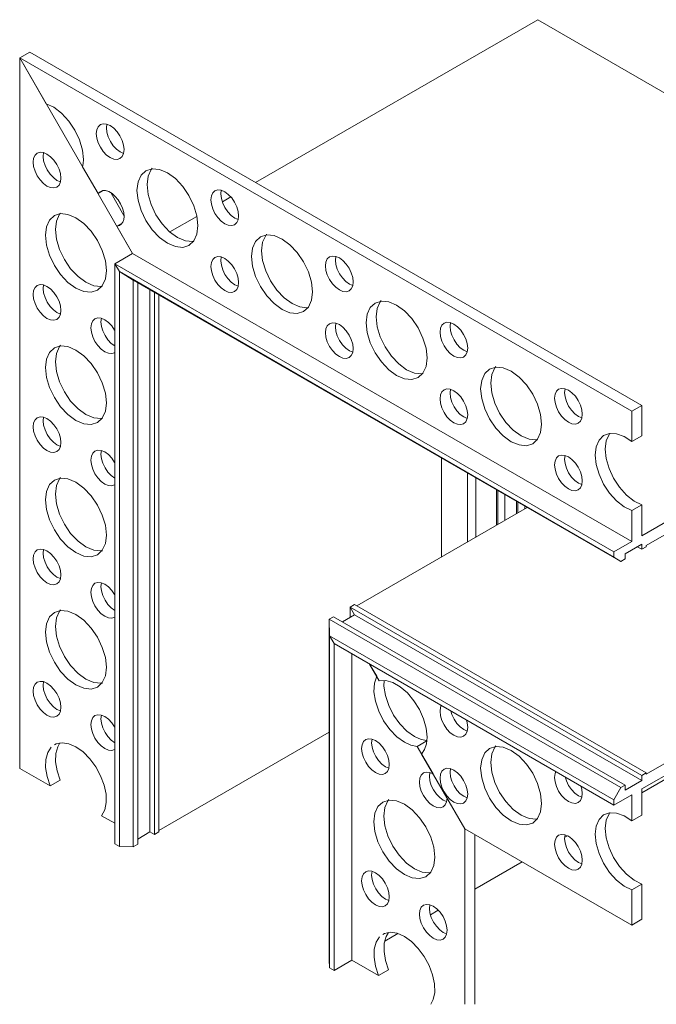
# Model space of a CAD drawing. Header units: millimetres. Extents: x -6714 to -5784, y 188 to 6661.
# Tile 3 of 5: x -6183 to -6102, y 1542 to 1667. Entities that reach past the tile are written whole.
import ezdxf

# ---------------------------------------------------------------- set-up
doc = ezdxf.new("R2010")
doc.units = ezdxf.units.MM
doc.layers.add('E-LITE-EQPM', color=7, linetype='Continuous', lineweight=20)

# ---------------------------------------------------------------- blocks, each defined once
blk = doc.blocks.new('5020221002 - 5020221002 NESO Accessory L recessed-560160-00 Isometrico PDF')
at = {"layer": 'E-LITE-EQPM', "color": 8, "lineweight": 9, "true_color": 0x808080}
for p, q in [((-6950.26, 1666.73), (-6986.11, 1646.03)), ((-6950.26, 1666.73), (-6986.11, 1646.03)), ((-6886.84, 1630.11), (-6950.26, 1666.73)), ((-7014.82, 1662.61), (-7016.09, 1661.87)), ((-7016.09, 1661.87), (-7014.82, 1662.61)), ((-7014.82, 1662.61), (-6937.04, 1617.7)), ((-7016.09, 1661.87), (-7001.74, 1637.01)), ((-7016.09, 1661.87), (-7016.09, 1571.57)), ((-7016.09, 1661.87), (-6938.31, 1616.96)), ((-7012.73, 1656.05), (-7016.09, 1661.87)), ((-7005.03, 1653.46), (-7005.08, 1652.98)), ((-7006.14, 1644.62), (-7008.1, 1648.02)), ((-7011.36, 1646.31), (-7010.93, 1646.13)), ((-7005.57, 1644.95), (-7006.14, 1644.62)), ((-7002.85, 1641.86), (-7004.48, 1644.7)), ((-6990.47, 1645.05), (-6990.52, 1644.58)), ((-6989.27, 1644.21), (-6990.34, 1643.59)), ((-6989.27, 1644.21), (-6990.34, 1643.59)), ((-7003.74, 1640.47), (-7003.08, 1640.86)), ((-6993.57, 1641.73), (-6997, 1639.75)), ((-6993.57, 1641.73), (-6997, 1639.75)), ((-7001.74, 1637.01), (-7003.74, 1640.47)), ((-7001.74, 1637.01), (-7004, 1635.7)), ((-7001.74, 1637.01), (-7004, 1635.7)), ((-6938.31, 1600.39), (-7001.74, 1637.01)), ((-6990.47, 1636.57), (-6990.52, 1636.09)), ((-6975.91, 1636.65), (-6975.96, 1636.17)), ((-7004, 1635.7), (-7003.43, 1634.72)), ((-7004, 1635.7), (-7004, 1561.97)), ((-6940.58, 1599.08), (-7004, 1635.7)), ((-7004, 1635.7), (-7003.43, 1634.72)), ((-7003.43, 1634.72), (-7001.66, 1633.63)), ((-7003.43, 1634.72), (-7003.43, 1561.64)), ((-7003.43, 1634.72), (-6940.58, 1598.43)), ((-7003.43, 1634.72), (-7001.66, 1633.63)), ((-7001.66, 1633.63), (-7001.66, 1561.61)), ((-7001.66, 1633.63), (-6939.71, 1597.86)), ((-7001.1, 1633.31), (-7001.1, 1561.93)), ((-6999.55, 1563.48), (-6999.55, 1632.41)), ((-6998.98, 1632.08), (-6998.98, 1563.16)), ((-6998.42, 1631.76), (-6998.42, 1563.48)), ((-7011.36, 1629.5), (-7010.93, 1629.31)), ((-6886.84, 1630.11), (-6937.04, 1601.12)), ((-6961.35, 1628.24), (-6961.4, 1627.76)), ((-6975.91, 1628.16), (-6975.96, 1627.69)), ((-6936.47, 1599.9), (-6900.41, 1620.72)), ((-6961.35, 1619.76), (-6961.4, 1619.28)), ((-6946.78, 1619.83), (-6946.84, 1619.36)), ((-6937.04, 1617.7), (-6938.31, 1616.96)), ((-6938.31, 1616.96), (-6938.31, 1613.11)), ((-6937.04, 1613.84), (-6937.04, 1617.7)), ((-6938.31, 1613.11), (-6937.04, 1613.84)), ((-7011.36, 1612.69), (-7010.93, 1612.5)), ((-6962.5, 1611.02), (-6962.5, 1598.43)), ((-6946.78, 1611.35), (-6946.84, 1610.87)), ((-6959.17, 1609.1), (-6959.17, 1600.35)), ((-6958.12, 1600.95), (-6958.12, 1608.49)), ((-6955.48, 1606.97), (-6955.48, 1602.48)), ((-6955.34, 1602.56), (-6955.34, 1606.89)), ((-6954.42, 1606.36), (-6954.42, 1603.09)), ((-6973.24, 1592.22), (-6951.59, 1604.72)), ((-6951.59, 1604.72), (-6973.24, 1592.22)), ((-6952.94, 1605.5), (-6952.94, 1603.95)), ((-6952.8, 1604.03), (-6952.8, 1605.42)), ((-6951.88, 1604.89), (-6951.88, 1604.56)), ((-6937.04, 1605.07), (-6938.31, 1604.34)), ((-6937.04, 1601.12), (-6937.04, 1605.07)), ((-6938.31, 1604.34), (-6938.31, 1600.39)), ((-6938.31, 1600.39), (-6940.58, 1599.08)), ((-6939.16, 1598.84), (-6937.04, 1600.06)), ((-6937.61, 1599.74), (-6937.04, 1599.41)), ((-6937.04, 1600.06), (-6937.04, 1599.41)), ((-6937.04, 1599.41), (-6936.47, 1599.74)), ((-6936.47, 1599.74), (-6936.47, 1599.9)), ((-6940.58, 1599.08), (-6940.58, 1598.43)), ((-6940.58, 1598.43), (-6939.71, 1597.86)), ((-6939.71, 1597.86), (-6939.16, 1598.18)), ((-6939.16, 1598.18), (-6939.16, 1598.84)), ((-6937.04, 1568.95), (-6886.84, 1597.94)), ((-7011.36, 1595.87), (-7010.93, 1595.69)), ((-6974.09, 1592.06), (-6973.53, 1592.39)), ((-6973.53, 1592.39), (-6974.09, 1592.06)), ((-6974.09, 1590.75), (-6974.09, 1592.06)), ((-6974.09, 1592.06), (-6973.53, 1591.08)), ((-6937.04, 1570.67), (-6974.09, 1592.06)), ((-6974.09, 1592.06), (-6973.53, 1591.08)), ((-6936.47, 1570.99), (-6973.53, 1592.39)), ((-6976.77, 1590.52), (-6976.21, 1590.84)), ((-6976.21, 1590.84), (-6976.77, 1590.52)), ((-6976.21, 1590.84), (-6939.16, 1569.44)), ((-6975.08, 1590.18), (-6973.53, 1591.08)), ((-6973.53, 1591.08), (-6975.08, 1590.18)), ((-6973.53, 1591.08), (-6937.04, 1570.02)), ((-6900.41, 1591.65), (-6936.47, 1570.83)), ((-6976.71, 1588.43), (-6976.77, 1590.52)), ((-6976.77, 1590.52), (-6976.77, 1547.24)), ((-6976.77, 1590.52), (-6939.71, 1569.12)), ((-6976.77, 1590.52), (-6976.71, 1588.43)), ((-6976.14, 1587.45), (-6976.71, 1588.43)), ((-6976.71, 1588.43), (-6976.71, 1546.22)), ((-6976.71, 1588.43), (-6940.58, 1567.57)), ((-6976.71, 1588.43), (-6976.14, 1587.45)), ((-6976.14, 1545.89), (-6976.14, 1587.45)), ((-6976.14, 1587.45), (-6940.58, 1566.91)), ((-6973.88, 1547.19), (-6973.88, 1586.14)), ((-6971.62, 1584.83), (-6970.71, 1583.27)), ((-6971.62, 1584.83), (-6970.39, 1582.71)), ((-7011.36, 1579.06), (-7010.93, 1578.87)), ((-6922.4, 1576.91), (-6937.04, 1568.46)), ((-6998.42, 1563.65), (-6976.77, 1576.15)), ((-6964.36, 1575.05), (-6965.57, 1574.36)), ((-6965.57, 1574.36), (-6963.56, 1570.88)), ((-6965.01, 1573.38), (-6959.53, 1563.89)), ((-7016.09, 1571.57), (-7012.23, 1569.34)), ((-6969.61, 1571.77), (-6969.18, 1571.58)), ((-6961.35, 1571.55), (-6961.4, 1571.07)), ((-6936.47, 1570.99), (-6937.04, 1570.67)), ((-6937.04, 1570.67), (-6937.04, 1570.02)), ((-6936.47, 1570.83), (-6936.47, 1570.99)), ((-7010.96, 1570.07), (-7012.23, 1569.34)), ((-6939.16, 1569.44), (-6939.71, 1569.12)), ((-6937.04, 1570.02), (-6939.16, 1568.79)), ((-6939.16, 1568.79), (-6939.16, 1569.44)), ((-6939.71, 1569.12), (-6940.58, 1567.57)), ((-6940.58, 1566.91), (-6938.31, 1568.22)), ((-6938.31, 1568.22), (-6938.31, 1564.9)), ((-6937.04, 1565.63), (-6937.04, 1568.95)), ((-6962.26, 1567.53), (-6961.83, 1567.34)), ((-6961.77, 1567.78), (-6959.53, 1563.89)), ((-6940.58, 1567.57), (-6940.58, 1566.91)), ((-7005.68, 1565.55), (-7004, 1564.59)), ((-6938.31, 1564.9), (-6937.04, 1565.63)), ((-7001.1, 1562.58), (-6999.55, 1563.48)), ((-6998.98, 1563.16), (-6999.55, 1563.48)), ((-6998.98, 1563.16), (-6998.42, 1563.48)), ((-6959.53, 1563.89), (-6959.53, 1541.59)), ((-6959.53, 1563.89), (-6938.31, 1551.64)), ((-6958.25, 1563.16), (-6958.25, 1541.59)), ((-6946.78, 1563.14), (-6946.84, 1562.66)), ((-7004, 1561.97), (-7003.43, 1561.64)), ((-7001.66, 1561.61), (-7001.1, 1561.93)), ((-6946.49, 1563.01), (-6946.82, 1562.82)), ((-7003.43, 1561.64), (-7001.66, 1561.61)), ((-6952.24, 1559.69), (-6958.25, 1556.22)), ((-6937.04, 1556.86), (-6938.31, 1556.13)), ((-6938.31, 1556.13), (-6938.31, 1551.64)), ((-6937.04, 1552.38), (-6937.04, 1556.86)), ((-6969.61, 1554.96), (-6969.18, 1554.77)), ((-6962.9, 1553.53), (-6963.89, 1552.96)), ((-6938.31, 1551.64), (-6937.04, 1552.38)), ((-6962.26, 1550.71), (-6961.83, 1550.53)), ((-6968.04, 1550.57), (-6969.68, 1549.62)), ((-6976.77, 1547.24), (-6976.71, 1546.22)), ((-6976.14, 1545.89), (-6973.88, 1547.19)), ((-6973.88, 1547.19), (-6970.48, 1545.23)), ((-6976.71, 1546.22), (-6976.14, 1545.89)), ((-6969.21, 1545.97), (-6970.48, 1545.23))]:
    blk.add_line(p, q, dxfattribs=at)
for points in [[(-7012.73, 1656.05, 0), (-7011.75, 1655.59, 0), (-7010.77, 1654.84, 0), (-7009.86, 1653.85, 0), (-7009.09, 1652.69, 0), (-7008.5, 1651.44, 0), (-7008.13, 1650.16, 0), (-7008, 1648.96, 0)], [(-7006.36, 1652.25, 0), (-7006.3, 1652.74, 0), (-7006.12, 1653.13, 0), (-7005.84, 1653.39, 0), (-7005.48, 1653.5, 0), (-7005.05, 1653.46, 0), (-7004.59, 1653.26, 0), (-7004.14, 1652.93, 0), (-7003.71, 1652.48, 0), (-7003.35, 1651.95, 0), (-7003.07, 1651.37, 0), (-7002.89, 1650.77, 0), (-7002.83, 1650.21, 0)], [(-7002.83, 1650.21, 0), (-7002.89, 1649.72, 0), (-7003.07, 1649.33, 0), (-7003.35, 1649.07, 0), (-7003.71, 1648.96, 0), (-7004.14, 1649, 0), (-7004.59, 1649.2, 0), (-7005.05, 1649.53, 0), (-7005.48, 1649.98, 0), (-7005.84, 1650.51, 0), (-7006.12, 1651.09, 0), (-7006.3, 1651.69, 0), (-7006.36, 1652.25, 0)], [(-7005.08, 1652.98, 0), (-7005.02, 1652.42, 0), (-7004.85, 1651.83, 0), (-7004.57, 1651.25, 0), (-7004.2, 1650.71, 0), (-7003.78, 1650.26, 0), (-7003.32, 1649.93, 0), (-7002.89, 1649.74, 0)], [(-7012.63, 1645.58, 0), (-7013.08, 1645.91, 0), (-7013.51, 1646.36, 0), (-7013.87, 1646.89, 0), (-7014.15, 1647.48, 0), (-7014.33, 1648.07, 0), (-7014.39, 1648.63, 0), (-7014.33, 1649.12, 0), (-7014.15, 1649.51, 0), (-7013.87, 1649.77, 0), (-7013.51, 1649.88, 0), (-7013.08, 1649.84, 0), (-7012.63, 1649.65, 0)], [(-7013.06, 1649.84, 0), (-7013.12, 1649.36, 0), (-7013.06, 1648.8, 0), (-7012.88, 1648.21, 0), (-7012.6, 1647.63, 0), (-7012.24, 1647.09, 0), (-7011.81, 1646.65, 0), (-7011.36, 1646.31, 0)], [(-7012.63, 1649.65, 0), (-7012.17, 1649.31, 0), (-7011.75, 1648.87, 0), (-7011.38, 1648.33, 0), (-7011.1, 1647.75, 0), (-7010.93, 1647.16, 0), (-7010.87, 1646.6, 0), (-7010.93, 1646.1, 0), (-7011.1, 1645.71, 0), (-7011.38, 1645.45, 0), (-7011.75, 1645.34, 0), (-7012.17, 1645.38, 0), (-7012.63, 1645.58, 0)], [(-7008, 1648.96, 0), (-7008.03, 1648.47, 0), (-7008.1, 1648.02, 0)], [(-7001.19, 1645.02, 0), (-7001.05, 1646.1, 0), (-7000.67, 1646.96, 0), (-7000.05, 1647.53, 0), (-6999.25, 1647.78, 0), (-6998.32, 1647.68, 0), (-6997.31, 1647.26, 0), (-6996.31, 1646.53, 0), (-6995.38, 1645.54, 0), (-6994.58, 1644.37, 0), (-6993.96, 1643.08, 0), (-6993.57, 1641.78, 0), (-6993.44, 1640.55, 0)], [(-6999.27, 1647.85, 0), (-6999.4, 1647.69, 0), (-6999.78, 1646.84, 0), (-6999.91, 1645.76, 0)], [(-6999.91, 1645.76, 0), (-6999.78, 1644.52, 0), (-6999.4, 1643.22, 0), (-6998.78, 1641.94, 0), (-6997.98, 1640.77, 0), (-6997.04, 1639.78, 0), (-6996.04, 1639.05, 0), (-6995.04, 1638.62, 0), (-6994.11, 1638.53, 0), (-6993.95, 1638.55, 0)], [(-7006.14, 1644.62, 0), (-7005.89, 1644.87, 0), (-7005.57, 1645, 0), (-7005.19, 1645.01, 0), (-7004.78, 1644.88, 0), (-7004.36, 1644.63, 0), (-7003.95, 1644.27, 0), (-7003.58, 1643.83, 0), (-7003.27, 1643.32, 0), (-7003.03, 1642.78, 0), (-7002.88, 1642.24, 0), (-7002.83, 1641.73, 0)], [(-6993.44, 1640.55, 0), (-6993.57, 1639.47, 0), (-6993.96, 1638.61, 0), (-6994.58, 1638.04, 0), (-6995.38, 1637.79, 0), (-6996.31, 1637.89, 0), (-6997.31, 1638.31, 0), (-6998.32, 1639.04, 0), (-6999.25, 1640.03, 0), (-7000.05, 1641.2, 0), (-7000.67, 1642.49, 0), (-7001.05, 1643.79, 0), (-7001.19, 1645.02, 0)], [(-6991.8, 1643.84, 0), (-6991.74, 1644.33, 0), (-6991.56, 1644.72, 0), (-6991.28, 1644.98, 0), (-6990.91, 1645.09, 0), (-6990.49, 1645.05, 0), (-6990.03, 1644.86, 0), (-6989.58, 1644.53, 0), (-6989.15, 1644.08, 0), (-6988.79, 1643.54, 0), (-6988.51, 1642.96, 0), (-6988.33, 1642.37, 0), (-6988.27, 1641.81, 0)], [(-6990.52, 1644.58, 0), (-6990.46, 1644.01, 0), (-6990.29, 1643.42, 0), (-6990.01, 1642.84, 0), (-6989.64, 1642.31, 0), (-6989.22, 1641.86, 0), (-6988.76, 1641.52, 0), (-6988.33, 1641.34, 0)], [(-6988.27, 1641.81, 0), (-6988.33, 1641.31, 0), (-6988.51, 1640.93, 0), (-6988.79, 1640.67, 0), (-6989.15, 1640.55, 0), (-6989.58, 1640.6, 0), (-6990.03, 1640.79, 0), (-6990.49, 1641.12, 0), (-6990.91, 1641.57, 0), (-6991.28, 1642.1, 0), (-6991.56, 1642.69, 0), (-6991.74, 1643.28, 0), (-6991.8, 1643.84, 0)], [(-7008.96, 1632.61, 0), (-7009.96, 1633.34, 0), (-7010.89, 1634.33, 0), (-7011.69, 1635.5, 0), (-7012.31, 1636.79, 0), (-7012.7, 1638.09, 0), (-7012.83, 1639.32, 0), (-7012.7, 1640.4, 0), (-7012.31, 1641.26, 0), (-7011.69, 1641.83, 0), (-7010.89, 1642.08, 0), (-7009.96, 1641.98, 0), (-7008.96, 1641.56, 0)], [(-7010.91, 1642.15, 0), (-7011.04, 1641.99, 0), (-7011.42, 1641.14, 0), (-7011.56, 1640.06, 0), (-7011.42, 1638.82, 0), (-7011.04, 1637.52, 0), (-7010.42, 1636.24, 0), (-7009.62, 1635.06, 0), (-7008.68, 1634.08, 0), (-7007.68, 1633.35, 0)], [(-7008.96, 1641.56, 0), (-7007.95, 1640.83, 0), (-7007.02, 1639.84, 0), (-7006.22, 1638.67, 0), (-7005.6, 1637.38, 0), (-7005.21, 1636.08, 0), (-7005.08, 1634.85, 0), (-7005.21, 1633.77, 0), (-7005.6, 1632.91, 0), (-7006.22, 1632.34, 0), (-7007.02, 1632.09, 0), (-7007.95, 1632.19, 0), (-7008.96, 1632.61, 0)], [(-7002.83, 1641.73, 0), (-7002.87, 1641.32, 0), (-7002.99, 1640.98, 0), (-7003.18, 1640.72, 0), (-7003.43, 1640.55, 0), (-7003.74, 1640.47, 0)], [(-6986.63, 1636.61, 0), (-6986.49, 1637.7, 0), (-6986.11, 1638.55, 0), (-6985.49, 1639.12, 0), (-6984.69, 1639.37, 0), (-6983.76, 1639.28, 0), (-6982.75, 1638.85, 0), (-6981.75, 1638.12, 0), (-6980.82, 1637.13, 0), (-6980.02, 1635.96, 0), (-6979.4, 1634.68, 0), (-6979.01, 1633.38, 0), (-6978.88, 1632.14, 0)], [(-6984.71, 1639.45, 0), (-6984.83, 1639.29, 0), (-6985.22, 1638.43, 0), (-6985.35, 1637.35, 0)], [(-6985.35, 1637.35, 0), (-6985.22, 1636.12, 0), (-6984.83, 1634.81, 0), (-6984.22, 1633.53, 0), (-6983.42, 1632.36, 0), (-6982.48, 1631.37, 0), (-6981.48, 1630.64, 0), (-6980.48, 1630.22, 0), (-6979.54, 1630.12, 0), (-6979.39, 1630.14, 0)], [(-6991.8, 1635.36, 0), (-6991.74, 1635.85, 0), (-6991.56, 1636.24, 0), (-6991.28, 1636.5, 0), (-6990.91, 1636.61, 0), (-6990.49, 1636.57, 0), (-6990.03, 1636.37, 0), (-6989.58, 1636.04, 0), (-6989.15, 1635.59, 0), (-6988.79, 1635.06, 0), (-6988.51, 1634.48, 0), (-6988.33, 1633.88, 0), (-6988.27, 1633.32, 0)], [(-6990.52, 1636.09, 0), (-6990.46, 1635.53, 0), (-6990.29, 1634.94, 0), (-6990.01, 1634.36, 0), (-6989.64, 1633.82, 0), (-6989.22, 1633.37, 0), (-6988.76, 1633.04, 0), (-6988.33, 1632.85, 0)], [(-6978.88, 1632.14, 0), (-6979.01, 1631.06, 0), (-6979.4, 1630.21, 0), (-6980.02, 1629.64, 0), (-6980.82, 1629.39, 0), (-6981.75, 1629.48, 0), (-6982.75, 1629.91, 0), (-6983.76, 1630.64, 0), (-6984.69, 1631.62, 0), (-6985.49, 1632.8, 0), (-6986.11, 1634.08, 0), (-6986.49, 1635.38, 0), (-6986.63, 1636.61, 0)], [(-6977.24, 1635.43, 0), (-6977.18, 1635.93, 0), (-6977, 1636.32, 0), (-6976.72, 1636.57, 0), (-6976.35, 1636.69, 0), (-6975.93, 1636.65, 0), (-6975.47, 1636.45, 0), (-6975.02, 1636.12, 0), (-6974.59, 1635.67, 0), (-6974.23, 1635.14, 0), (-6973.95, 1634.55, 0), (-6973.77, 1633.96, 0), (-6973.71, 1633.4, 0)], [(-6975.96, 1636.17, 0), (-6975.9, 1635.61, 0), (-6975.73, 1635.02, 0), (-6975.45, 1634.43, 0), (-6975.08, 1633.9, 0), (-6974.66, 1633.45, 0), (-6974.2, 1633.12, 0), (-6973.77, 1632.93, 0)], [(-6988.27, 1633.32, 0), (-6988.33, 1632.83, 0), (-6988.51, 1632.44, 0), (-6988.79, 1632.18, 0), (-6989.15, 1632.07, 0), (-6989.58, 1632.11, 0), (-6990.03, 1632.31, 0), (-6990.49, 1632.64, 0), (-6990.91, 1633.09, 0), (-6991.28, 1633.62, 0), (-6991.56, 1634.2, 0), (-6991.74, 1634.8, 0), (-6991.8, 1635.36, 0)], [(-6973.71, 1633.4, 0), (-6973.77, 1632.91, 0), (-6973.95, 1632.52, 0), (-6974.23, 1632.26, 0), (-6974.59, 1632.15, 0), (-6975.02, 1632.19, 0), (-6975.47, 1632.38, 0), (-6975.93, 1632.72, 0), (-6976.35, 1633.16, 0), (-6976.72, 1633.7, 0), (-6977, 1634.28, 0), (-6977.18, 1634.87, 0), (-6977.24, 1635.43, 0)], [(-7007.68, 1633.35, 0), (-7006.68, 1632.92, 0), (-7005.75, 1632.83, 0), (-7005.59, 1632.85, 0)], [(-7012.63, 1628.76, 0), (-7013.08, 1629.1, 0), (-7013.51, 1629.55, 0), (-7013.87, 1630.08, 0), (-7014.15, 1630.66, 0), (-7014.33, 1631.26, 0), (-7014.39, 1631.82, 0), (-7014.33, 1632.31, 0), (-7014.15, 1632.7, 0), (-7013.87, 1632.96, 0), (-7013.51, 1633.07, 0), (-7013.08, 1633.03, 0), (-7012.63, 1632.83, 0)], [(-7013.06, 1633.03, 0), (-7013.12, 1632.55, 0), (-7013.06, 1631.99, 0), (-7012.88, 1631.4, 0), (-7012.6, 1630.81, 0), (-7012.24, 1630.28, 0), (-7011.81, 1629.83, 0), (-7011.36, 1629.5, 0)], [(-7012.63, 1632.83, 0), (-7012.17, 1632.5, 0), (-7011.75, 1632.05, 0), (-7011.38, 1631.52, 0), (-7011.1, 1630.94, 0), (-7010.93, 1630.34, 0), (-7010.87, 1629.78, 0), (-7010.93, 1629.29, 0), (-7011.1, 1628.9, 0), (-7011.38, 1628.64, 0), (-7011.75, 1628.53, 0), (-7012.17, 1628.57, 0), (-7012.63, 1628.76, 0)], [(-6972.07, 1628.21, 0), (-6971.93, 1629.29, 0), (-6971.55, 1630.14, 0), (-6970.93, 1630.71, 0), (-6970.13, 1630.96, 0), (-6969.2, 1630.87, 0), (-6968.19, 1630.44, 0), (-6967.19, 1629.71, 0), (-6966.26, 1628.73, 0), (-6965.45, 1627.55, 0), (-6964.84, 1626.27, 0), (-6964.45, 1624.97, 0), (-6964.32, 1623.74, 0)], [(-6970.15, 1631.04, 0), (-6970.27, 1630.88, 0), (-6970.66, 1630.02, 0), (-6970.79, 1628.94, 0)], [(-7005.28, 1624.52, 0), (-7005.74, 1624.86, 0), (-7006.16, 1625.3, 0), (-7006.53, 1625.84, 0), (-7006.81, 1626.42, 0), (-7006.98, 1627.01, 0), (-7007.04, 1627.57, 0), (-7006.98, 1628.07, 0), (-7006.81, 1628.46, 0), (-7006.53, 1628.72, 0), (-7006.16, 1628.83, 0), (-7005.74, 1628.79, 0), (-7005.28, 1628.59, 0)], [(-7005.71, 1628.79, 0), (-7005.77, 1628.31, 0), (-7005.71, 1627.75, 0), (-7005.53, 1627.16, 0), (-7005.25, 1626.57, 0), (-7004.89, 1626.04, 0), (-7004.46, 1625.59, 0), (-7004.01, 1625.26, 0)], [(-7005.28, 1628.59, 0), (-7004.83, 1628.26, 0), (-7004.4, 1627.81, 0), (-7004.04, 1627.28, 0), (-7004, 1627.21, 0)], [(-6970.79, 1628.94, 0), (-6970.66, 1627.71, 0), (-6970.27, 1626.41, 0), (-6969.66, 1625.13, 0), (-6968.86, 1623.95, 0), (-6967.92, 1622.97, 0), (-6966.92, 1622.23, 0), (-6965.92, 1621.81, 0), (-6964.98, 1621.72, 0), (-6964.83, 1621.74, 0)], [(-6962.67, 1627.03, 0), (-6962.61, 1627.52, 0), (-6962.44, 1627.91, 0), (-6962.16, 1628.17, 0), (-6961.79, 1628.28, 0), (-6961.37, 1628.24, 0), (-6960.91, 1628.04, 0), (-6960.46, 1627.71, 0), (-6960.03, 1627.26, 0), (-6959.67, 1626.73, 0), (-6959.39, 1626.15, 0), (-6959.21, 1625.55, 0), (-6959.15, 1624.99, 0)], [(-6977.24, 1626.95, 0), (-6977.18, 1627.44, 0), (-6977, 1627.83, 0), (-6976.72, 1628.09, 0), (-6976.35, 1628.2, 0), (-6975.93, 1628.16, 0), (-6975.47, 1627.97, 0), (-6975.02, 1627.64, 0), (-6974.59, 1627.19, 0), (-6974.23, 1626.65, 0), (-6973.95, 1626.07, 0), (-6973.77, 1625.48, 0), (-6973.71, 1624.92, 0)], [(-6975.96, 1627.69, 0), (-6975.9, 1627.12, 0), (-6975.73, 1626.53, 0), (-6975.45, 1625.95, 0), (-6975.08, 1625.41, 0), (-6974.66, 1624.97, 0), (-6974.2, 1624.63, 0), (-6973.77, 1624.45, 0)], [(-6964.32, 1623.74, 0), (-6964.45, 1622.65, 0), (-6964.84, 1621.8, 0), (-6965.45, 1621.23, 0), (-6966.26, 1620.98, 0), (-6967.19, 1621.07, 0), (-6968.19, 1621.5, 0), (-6969.2, 1622.23, 0), (-6970.13, 1623.22, 0), (-6970.93, 1624.39, 0), (-6971.55, 1625.67, 0), (-6971.93, 1626.97, 0), (-6972.07, 1628.21, 0)], [(-6959.15, 1624.99, 0), (-6959.21, 1624.5, 0), (-6959.39, 1624.11, 0), (-6959.67, 1623.85, 0), (-6960.03, 1623.74, 0), (-6960.46, 1623.78, 0), (-6960.91, 1623.98, 0), (-6961.37, 1624.31, 0), (-6961.79, 1624.76, 0), (-6962.16, 1625.29, 0), (-6962.44, 1625.87, 0), (-6962.61, 1626.47, 0), (-6962.67, 1627.03, 0)], [(-6961.4, 1627.76, 0), (-6961.34, 1627.2, 0), (-6961.17, 1626.61, 0), (-6960.89, 1626.03, 0), (-6960.52, 1625.49, 0), (-6960.1, 1625.04, 0), (-6959.64, 1624.71, 0), (-6959.21, 1624.52, 0)], [(-6973.71, 1624.92, 0), (-6973.77, 1624.42, 0), (-6973.95, 1624.04, 0), (-6974.23, 1623.78, 0), (-6974.59, 1623.66, 0), (-6975.02, 1623.71, 0), (-6975.47, 1623.9, 0), (-6975.93, 1624.23, 0), (-6976.35, 1624.68, 0), (-6976.72, 1625.21, 0), (-6977, 1625.8, 0), (-6977.18, 1626.39, 0), (-6977.24, 1626.95, 0)], [(-7008.96, 1615.8, 0), (-7009.96, 1616.53, 0), (-7010.89, 1617.52, 0), (-7011.69, 1618.69, 0), (-7012.31, 1619.97, 0), (-7012.7, 1621.27, 0), (-7012.83, 1622.51, 0), (-7012.7, 1623.59, 0), (-7012.31, 1624.44, 0), (-7011.69, 1625.01, 0), (-7010.89, 1625.26, 0), (-7009.96, 1625.17, 0), (-7008.96, 1624.74, 0)], [(-7010.91, 1625.34, 0), (-7011.04, 1625.18, 0), (-7011.42, 1624.32, 0), (-7011.56, 1623.24, 0), (-7011.42, 1622.01, 0), (-7011.04, 1620.71, 0), (-7010.42, 1619.43, 0), (-7009.62, 1618.25, 0), (-7008.68, 1617.27, 0), (-7007.68, 1616.53, 0)], [(-7008.96, 1624.74, 0), (-7007.95, 1624.01, 0), (-7007.02, 1623.03, 0), (-7006.22, 1621.85, 0), (-7005.6, 1620.57, 0), (-7005.21, 1619.27, 0), (-7005.08, 1618.04, 0), (-7005.21, 1616.95, 0), (-7005.6, 1616.1, 0), (-7006.22, 1615.53, 0), (-7007.02, 1615.28, 0), (-7007.95, 1615.37, 0), (-7008.96, 1615.8, 0)], [(-7004, 1624.42, 0), (-7004.04, 1624.4, 0), (-7004.4, 1624.29, 0), (-7004.83, 1624.33, 0), (-7005.28, 1624.52, 0)], [(-6957.51, 1619.8, 0), (-6957.37, 1620.88, 0), (-6956.99, 1621.74, 0), (-6956.37, 1622.31, 0), (-6955.57, 1622.56, 0), (-6954.63, 1622.46, 0), (-6953.63, 1622.04, 0), (-6952.63, 1621.31, 0), (-6951.7, 1620.32, 0), (-6950.89, 1619.15, 0), (-6950.28, 1617.86, 0), (-6949.89, 1616.56, 0), (-6949.76, 1615.33, 0)], [(-6955.59, 1622.63, 0), (-6955.71, 1622.47, 0), (-6956.1, 1621.62, 0), (-6956.23, 1620.54, 0)], [(-6962.67, 1618.54, 0), (-6962.61, 1619.04, 0), (-6962.44, 1619.42, 0), (-6962.16, 1619.68, 0), (-6961.79, 1619.8, 0), (-6961.37, 1619.76, 0), (-6960.91, 1619.56, 0), (-6960.46, 1619.23, 0), (-6960.03, 1618.78, 0), (-6959.67, 1618.25, 0), (-6959.39, 1617.66, 0), (-6959.21, 1617.07, 0), (-6959.15, 1616.51, 0)], [(-6949.76, 1615.33, 0), (-6949.89, 1614.25, 0), (-6950.28, 1613.39, 0), (-6950.89, 1612.82, 0), (-6951.7, 1612.57, 0), (-6952.63, 1612.67, 0), (-6953.63, 1613.09, 0), (-6954.63, 1613.82, 0), (-6955.57, 1614.81, 0), (-6956.37, 1615.98, 0), (-6956.99, 1617.27, 0), (-6957.37, 1618.57, 0), (-6957.51, 1619.8, 0)], [(-6956.23, 1620.54, 0), (-6956.1, 1619.3, 0), (-6955.71, 1618, 0), (-6955.1, 1616.72, 0), (-6954.3, 1615.55, 0), (-6953.36, 1614.56, 0), (-6952.36, 1613.83, 0), (-6951.36, 1613.4, 0), (-6950.42, 1613.31, 0), (-6950.27, 1613.33, 0)], [(-6948.11, 1618.62, 0), (-6948.05, 1619.11, 0), (-6947.88, 1619.5, 0), (-6947.6, 1619.76, 0), (-6947.23, 1619.87, 0), (-6946.81, 1619.83, 0), (-6946.35, 1619.64, 0), (-6945.9, 1619.31, 0), (-6945.47, 1618.86, 0), (-6945.11, 1618.32, 0), (-6944.83, 1617.74, 0), (-6944.65, 1617.15, 0), (-6944.59, 1616.59, 0)], [(-6959.15, 1616.51, 0), (-6959.21, 1616.02, 0), (-6959.39, 1615.63, 0), (-6959.67, 1615.37, 0), (-6960.03, 1615.26, 0), (-6960.46, 1615.3, 0), (-6960.91, 1615.49, 0), (-6961.37, 1615.83, 0), (-6961.79, 1616.27, 0), (-6962.16, 1616.81, 0), (-6962.44, 1617.39, 0), (-6962.61, 1617.98, 0), (-6962.67, 1618.54, 0)], [(-6961.4, 1619.28, 0), (-6961.34, 1618.72, 0), (-6961.17, 1618.13, 0), (-6960.89, 1617.54, 0), (-6960.52, 1617.01, 0), (-6960.1, 1616.56, 0), (-6959.64, 1616.23, 0), (-6959.21, 1616.04, 0)], [(-6944.59, 1616.59, 0), (-6944.65, 1616.09, 0), (-6944.83, 1615.71, 0), (-6945.11, 1615.45, 0), (-6945.47, 1615.33, 0), (-6945.9, 1615.38, 0), (-6946.35, 1615.57, 0), (-6946.81, 1615.9, 0), (-6947.23, 1616.35, 0), (-6947.6, 1616.88, 0), (-6947.88, 1617.47, 0), (-6948.05, 1618.06, 0), (-6948.11, 1618.62, 0)], [(-6946.84, 1619.36, 0), (-6946.78, 1618.79, 0), (-6946.61, 1618.2, 0), (-6946.33, 1617.62, 0), (-6945.96, 1617.09, 0), (-6945.54, 1616.64, 0), (-6945.08, 1616.3, 0), (-6944.65, 1616.12, 0)], [(-7012.63, 1611.95, 0), (-7013.08, 1612.28, 0), (-7013.51, 1612.73, 0), (-7013.87, 1613.27, 0), (-7014.15, 1613.85, 0), (-7014.33, 1614.44, 0), (-7014.39, 1615, 0), (-7014.33, 1615.5, 0), (-7014.15, 1615.88, 0), (-7013.87, 1616.14, 0), (-7013.51, 1616.26, 0), (-7013.08, 1616.21, 0), (-7012.63, 1616.02, 0)], [(-7013.06, 1616.22, 0), (-7013.12, 1615.74, 0), (-7013.06, 1615.18, 0), (-7012.88, 1614.58, 0), (-7012.6, 1614, 0), (-7012.24, 1613.47, 0), (-7011.81, 1613.02, 0), (-7011.36, 1612.69, 0)], [(-7012.63, 1616.02, 0), (-7012.17, 1615.69, 0), (-7011.75, 1615.24, 0), (-7011.38, 1614.71, 0), (-7011.1, 1614.12, 0), (-7010.93, 1613.53, 0), (-7010.87, 1612.97, 0), (-7010.93, 1612.48, 0), (-7011.1, 1612.09, 0), (-7011.38, 1611.83, 0), (-7011.75, 1611.72, 0), (-7012.17, 1611.76, 0), (-7012.63, 1611.95, 0)], [(-7007.68, 1616.53, 0), (-7006.68, 1616.11, 0), (-7005.75, 1616.02, 0), (-7005.59, 1616.04, 0)], [(-6942.94, 1611.39, 0), (-6942.82, 1612.44, 0), (-6942.46, 1613.28, 0), (-6941.88, 1613.86, 0), (-6941.13, 1614.13, 0), (-6940.25, 1614.1, 0), (-6939.29, 1613.75, 0), (-6938.31, 1613.11, 0)], [(-6941.08, 1614.16, 0), (-6941.19, 1614.01, 0), (-6941.55, 1613.18, 0), (-6941.67, 1612.13, 0)], [(-7005.28, 1607.71, 0), (-7005.74, 1608.04, 0), (-7006.16, 1608.49, 0), (-7006.53, 1609.02, 0), (-7006.81, 1609.61, 0), (-7006.98, 1610.2, 0), (-7007.04, 1610.76, 0), (-7006.98, 1611.25, 0), (-7006.81, 1611.64, 0), (-7006.53, 1611.9, 0), (-7006.16, 1612.01, 0), (-7005.74, 1611.97, 0), (-7005.28, 1611.78, 0)], [(-7005.71, 1611.97, 0), (-7005.77, 1611.5, 0), (-7005.71, 1610.93, 0), (-7005.53, 1610.34, 0), (-7005.25, 1609.76, 0), (-7004.89, 1609.23, 0), (-7004.46, 1608.78, 0), (-7004.01, 1608.44, 0)], [(-6941.67, 1612.13, 0), (-6941.55, 1610.94, 0), (-6941.19, 1609.69, 0), (-6940.61, 1608.44, 0), (-6939.86, 1607.29, 0), (-6938.97, 1606.31, 0), (-6938.01, 1605.55, 0), (-6937.04, 1605.07, 0)], [(-7005.28, 1611.78, 0), (-7004.83, 1611.45, 0), (-7004.4, 1611, 0), (-7004.04, 1610.46, 0), (-7004, 1610.4, 0)], [(-6948.11, 1610.14, 0), (-6948.05, 1610.63, 0), (-6947.88, 1611.02, 0), (-6947.6, 1611.28, 0), (-6947.23, 1611.39, 0), (-6946.81, 1611.35, 0), (-6946.35, 1611.15, 0), (-6945.9, 1610.82, 0), (-6945.47, 1610.37, 0), (-6945.11, 1609.84, 0), (-6944.83, 1609.26, 0), (-6944.65, 1608.66, 0), (-6944.59, 1608.1, 0)], [(-6946.84, 1610.87, 0), (-6946.78, 1610.31, 0), (-6946.61, 1609.72, 0), (-6946.33, 1609.14, 0), (-6945.96, 1608.6, 0), (-6945.54, 1608.15, 0), (-6945.08, 1607.82, 0), (-6944.65, 1607.63, 0)], [(-6938.31, 1604.34, 0), (-6939.29, 1604.82, 0), (-6940.25, 1605.57, 0), (-6941.13, 1606.56, 0), (-6941.88, 1607.71, 0), (-6942.46, 1608.95, 0), (-6942.82, 1610.21, 0), (-6942.94, 1611.39, 0)], [(-6944.59, 1608.1, 0), (-6944.65, 1607.61, 0), (-6944.83, 1607.22, 0), (-6945.11, 1606.96, 0), (-6945.47, 1606.85, 0), (-6945.9, 1606.89, 0), (-6946.35, 1607.09, 0), (-6946.81, 1607.42, 0), (-6947.23, 1607.87, 0), (-6947.6, 1608.4, 0), (-6947.88, 1608.98, 0), (-6948.05, 1609.58, 0), (-6948.11, 1610.14, 0)], [(-7008.96, 1598.99, 0), (-7009.96, 1599.72, 0), (-7010.89, 1600.7, 0), (-7011.69, 1601.88, 0), (-7012.31, 1603.16, 0), (-7012.7, 1604.46, 0), (-7012.83, 1605.69, 0), (-7012.7, 1606.78, 0), (-7012.31, 1607.63, 0), (-7011.69, 1608.2, 0), (-7010.89, 1608.45, 0), (-7009.96, 1608.36, 0), (-7008.96, 1607.93, 0)], [(-7010.91, 1608.53, 0), (-7011.04, 1608.37, 0), (-7011.42, 1607.51, 0), (-7011.56, 1606.43, 0), (-7011.42, 1605.2, 0), (-7011.04, 1603.89, 0), (-7010.42, 1602.61, 0), (-7009.62, 1601.44, 0), (-7008.68, 1600.45, 0), (-7007.68, 1599.72, 0)], [(-7008.96, 1607.93, 0), (-7007.95, 1607.2, 0), (-7007.02, 1606.21, 0), (-7006.22, 1605.04, 0), (-7005.6, 1603.76, 0), (-7005.21, 1602.46, 0), (-7005.08, 1601.22, 0), (-7005.21, 1600.14, 0), (-7005.6, 1599.29, 0), (-7006.22, 1598.72, 0), (-7007.02, 1598.47, 0), (-7007.95, 1598.56, 0), (-7008.96, 1598.99, 0)], [(-7004, 1607.61, 0), (-7004.04, 1607.59, 0), (-7004.4, 1607.47, 0), (-7004.83, 1607.52, 0), (-7005.28, 1607.71, 0)], [(-7012.63, 1595.14, 0), (-7013.08, 1595.47, 0), (-7013.51, 1595.92, 0), (-7013.87, 1596.45, 0), (-7014.15, 1597.04, 0), (-7014.33, 1597.63, 0), (-7014.39, 1598.19, 0), (-7014.33, 1598.68, 0), (-7014.15, 1599.07, 0), (-7013.87, 1599.33, 0), (-7013.51, 1599.44, 0), (-7013.08, 1599.4, 0), (-7012.63, 1599.21, 0)], [(-7007.68, 1599.72, 0), (-7006.68, 1599.3, 0), (-7005.75, 1599.2, 0), (-7005.59, 1599.22, 0)], [(-7013.06, 1599.4, 0), (-7013.12, 1598.92, 0), (-7013.06, 1598.36, 0), (-7012.88, 1597.77, 0), (-7012.6, 1597.19, 0), (-7012.24, 1596.65, 0), (-7011.81, 1596.21, 0), (-7011.36, 1595.87, 0)], [(-7012.63, 1599.21, 0), (-7012.17, 1598.87, 0), (-7011.75, 1598.43, 0), (-7011.38, 1597.89, 0), (-7011.1, 1597.31, 0), (-7010.93, 1596.72, 0), (-7010.87, 1596.16, 0), (-7010.93, 1595.66, 0), (-7011.1, 1595.27, 0), (-7011.38, 1595.02, 0), (-7011.75, 1594.9, 0), (-7012.17, 1594.94, 0), (-7012.63, 1595.14, 0)], [(-7005.28, 1590.9, 0), (-7005.74, 1591.23, 0), (-7006.16, 1591.68, 0), (-7006.53, 1592.21, 0), (-7006.81, 1592.79, 0), (-7006.98, 1593.39, 0), (-7007.04, 1593.95, 0), (-7006.98, 1594.44, 0), (-7006.81, 1594.83, 0), (-7006.53, 1595.09, 0), (-7006.16, 1595.2, 0), (-7005.74, 1595.16, 0), (-7005.28, 1594.97, 0)], [(-7005.71, 1595.16, 0), (-7005.77, 1594.68, 0), (-7005.71, 1594.12, 0), (-7005.53, 1593.53, 0), (-7005.25, 1592.95, 0), (-7004.89, 1592.41, 0), (-7004.46, 1591.96, 0), (-7004.01, 1591.63, 0)], [(-7005.28, 1594.97, 0), (-7004.83, 1594.63, 0), (-7004.4, 1594.18, 0), (-7004.04, 1593.65, 0), (-7004, 1593.58, 0)], [(-7008.96, 1582.17, 0), (-7009.96, 1582.9, 0), (-7010.89, 1583.89, 0), (-7011.69, 1585.06, 0), (-7012.31, 1586.35, 0), (-7012.7, 1587.65, 0), (-7012.83, 1588.88, 0), (-7012.7, 1589.96, 0), (-7012.31, 1590.82, 0), (-7011.69, 1591.39, 0), (-7010.89, 1591.64, 0), (-7009.96, 1591.54, 0), (-7008.96, 1591.12, 0)], [(-7010.91, 1591.71, 0), (-7011.04, 1591.55, 0), (-7011.42, 1590.7, 0), (-7011.56, 1589.62, 0), (-7011.42, 1588.38, 0), (-7011.04, 1587.08, 0), (-7010.42, 1585.8, 0), (-7009.62, 1584.63, 0), (-7008.68, 1583.64, 0), (-7007.68, 1582.91, 0)], [(-7008.96, 1591.12, 0), (-7007.95, 1590.39, 0), (-7007.02, 1589.4, 0), (-7006.22, 1588.23, 0), (-7005.6, 1586.94, 0), (-7005.21, 1585.64, 0), (-7005.08, 1584.41, 0), (-7005.21, 1583.33, 0), (-7005.6, 1582.47, 0), (-7006.22, 1581.9, 0), (-7007.02, 1581.65, 0), (-7007.95, 1581.75, 0), (-7008.96, 1582.17, 0)], [(-7004, 1590.8, 0), (-7004.04, 1590.77, 0), (-7004.4, 1590.66, 0), (-7004.83, 1590.7, 0), (-7005.28, 1590.9, 0)], [(-6967.2, 1574.88, 0), (-6968.17, 1575.58, 0), (-6969.07, 1576.51, 0), (-6969.85, 1577.62, 0), (-6970.47, 1578.84, 0), (-6970.89, 1580.09, 0), (-6971.07, 1581.29, 0), (-6971.01, 1582.38, 0), (-6970.71, 1583.27, 0)], [(-7012.63, 1578.33, 0), (-7013.08, 1578.66, 0), (-7013.51, 1579.11, 0), (-7013.87, 1579.64, 0), (-7014.15, 1580.22, 0), (-7014.33, 1580.82, 0), (-7014.39, 1581.38, 0), (-7014.33, 1581.87, 0), (-7014.15, 1582.26, 0), (-7013.87, 1582.52, 0), (-7013.51, 1582.63, 0), (-7013.08, 1582.59, 0), (-7012.63, 1582.39, 0)], [(-7013.06, 1582.59, 0), (-7013.12, 1582.11, 0), (-7013.06, 1581.55, 0), (-7012.88, 1580.96, 0), (-7012.6, 1580.38, 0), (-7012.24, 1579.84, 0), (-7011.81, 1579.39, 0), (-7011.36, 1579.06, 0)], [(-7012.63, 1582.39, 0), (-7012.17, 1582.06, 0), (-7011.75, 1581.61, 0), (-7011.38, 1581.08, 0), (-7011.1, 1580.5, 0), (-7010.93, 1579.9, 0), (-7010.87, 1579.34, 0), (-7010.93, 1578.85, 0), (-7011.1, 1578.46, 0), (-7011.38, 1578.2, 0), (-7011.75, 1578.09, 0), (-7012.17, 1578.13, 0), (-7012.63, 1578.33, 0)], [(-7007.68, 1582.91, 0), (-7006.68, 1582.48, 0), (-7005.75, 1582.39, 0), (-7005.59, 1582.41, 0)], [(-6970.39, 1582.71, 0), (-6969.57, 1582.74, 0), (-6968.66, 1582.47, 0), (-6967.73, 1581.93, 0), (-6966.82, 1581.15, 0), (-6965.99, 1580.17, 0), (-6965.29, 1579.05, 0), (-6964.76, 1577.86, 0), (-6964.43, 1576.66, 0), (-6964.32, 1575.53, 0)], [(-6969.79, 1582.75, 0), (-6969.8, 1582.03, 0), (-6969.61, 1580.82, 0), (-6969.2, 1579.57, 0), (-6968.58, 1578.35, 0), (-6967.79, 1577.24, 0), (-6966.89, 1576.31, 0), (-6965.93, 1575.62, 0)], [(-6962.67, 1578.82, 0), (-6962.61, 1579.31, 0), (-6962.51, 1579.58, 0)], [(-7005.28, 1574.08, 0), (-7005.74, 1574.42, 0), (-7006.16, 1574.86, 0), (-7006.53, 1575.4, 0), (-7006.81, 1575.98, 0), (-7006.98, 1576.57, 0), (-7007.04, 1577.14, 0), (-7006.98, 1577.63, 0), (-7006.81, 1578.02, 0), (-7006.53, 1578.28, 0), (-7006.16, 1578.39, 0), (-7005.74, 1578.35, 0), (-7005.28, 1578.15, 0)], [(-7005.71, 1578.35, 0), (-7005.77, 1577.87, 0), (-7005.71, 1577.31, 0), (-7005.53, 1576.72, 0), (-7005.25, 1576.13, 0), (-7004.89, 1575.6, 0), (-7004.46, 1575.15, 0), (-7004.01, 1574.82, 0)], [(-6959.15, 1576.78, 0), (-6959.21, 1576.29, 0), (-6959.39, 1575.9, 0), (-6959.67, 1575.64, 0), (-6960.03, 1575.53, 0), (-6960.46, 1575.57, 0), (-6960.91, 1575.77, 0), (-6961.37, 1576.1, 0), (-6961.79, 1576.55, 0), (-6962.16, 1577.08, 0), (-6962.44, 1577.66, 0), (-6962.61, 1578.26, 0), (-6962.67, 1578.82, 0)], [(-6961.32, 1578.89, 0), (-6961.17, 1578.4, 0), (-6960.89, 1577.82, 0), (-6960.52, 1577.28, 0), (-6960.1, 1576.83, 0), (-6959.64, 1576.5, 0), (-6959.21, 1576.31, 0)], [(-7005.28, 1578.15, 0), (-7004.83, 1577.82, 0), (-7004.4, 1577.37, 0), (-7004.04, 1576.84, 0), (-7004, 1576.77, 0)], [(-6959.32, 1577.74, 0), (-6959.21, 1577.34, 0), (-6959.15, 1576.78, 0)], [(-7011.69, 1574.58, 0), (-7011.48, 1574.68, 0), (-7010.72, 1574.83, 0), (-7009.86, 1574.7, 0), (-7008.96, 1574.3, 0)], [(-7010.99, 1574.81, 0), (-7011.27, 1574.32, 0), (-7011.51, 1573.44, 0), (-7011.54, 1572.4, 0), (-7011.35, 1571.25, 0), (-7010.96, 1570.07, 0)], [(-6970.88, 1571.03, 0), (-6971.33, 1571.37, 0), (-6971.76, 1571.81, 0), (-6972.12, 1572.35, 0), (-6972.4, 1572.93, 0), (-6972.58, 1573.52, 0), (-6972.64, 1574.09, 0), (-6972.58, 1574.58, 0), (-6972.4, 1574.97, 0), (-6972.12, 1575.23, 0), (-6971.76, 1575.34, 0), (-6971.33, 1575.3, 0), (-6970.88, 1575.1, 0)], [(-6971.31, 1575.3, 0), (-6971.37, 1574.82, 0), (-6971.31, 1574.26, 0), (-6971.13, 1573.67, 0), (-6970.85, 1573.08, 0), (-6970.49, 1572.55, 0), (-6970.06, 1572.1, 0), (-6969.61, 1571.77, 0)], [(-6970.88, 1575.1, 0), (-6970.42, 1574.77, 0), (-6970, 1574.32, 0), (-6969.63, 1573.79, 0), (-6969.35, 1573.2, 0), (-6969.18, 1572.61, 0), (-6969.12, 1572.05, 0), (-6969.18, 1571.56, 0), (-6969.35, 1571.17, 0), (-6969.63, 1570.91, 0), (-6970, 1570.8, 0), (-6970.42, 1570.84, 0), (-6970.88, 1571.03, 0)], [(-6965.57, 1574.36, 0), (-6966.37, 1574.5, 0), (-6967.2, 1574.88, 0)], [(-6965.93, 1575.62, 0), (-6965.09, 1575.24, 0), (-6964.36, 1575.09, 0)], [(-6964.32, 1575.53, 0), (-6964.4, 1574.68, 0), (-6964.63, 1573.95, 0), (-6965.01, 1573.38, 0)], [(-6955.59, 1574.42, 0), (-6955.71, 1574.26, 0), (-6956.1, 1573.41, 0), (-6956.23, 1572.33, 0)], [(-7012.23, 1569.34, 0), (-7012.62, 1570.52, 0), (-7012.81, 1571.66, 0), (-7012.79, 1572.7, 0), (-7012.54, 1573.58, 0), (-7012.1, 1574.26, 0)], [(-7008.96, 1574.3, 0), (-7008.05, 1573.65, 0), (-7007.19, 1572.79, 0), (-7006.43, 1571.76, 0), (-7005.81, 1570.62, 0), (-7005.37, 1569.44, 0), (-7005.12, 1568.28, 0), (-7005.1, 1567.21, 0), (-7005.29, 1566.28, 0), (-7005.68, 1565.55, 0)], [(-7004, 1573.98, 0), (-7004.04, 1573.96, 0), (-7004.4, 1573.85, 0), (-7004.83, 1573.89, 0), (-7005.28, 1574.08, 0)], [(-6957.51, 1571.59, 0), (-6957.37, 1572.67, 0), (-6956.99, 1573.53, 0), (-6956.37, 1574.1, 0), (-6955.57, 1574.35, 0), (-6954.63, 1574.25, 0), (-6953.63, 1573.83, 0), (-6952.63, 1573.1, 0), (-6951.7, 1572.11, 0), (-6950.89, 1570.94, 0), (-6950.28, 1569.66, 0), (-6949.89, 1568.35, 0), (-6949.76, 1567.12, 0)], [(-6956.23, 1572.33, 0), (-6956.1, 1571.09, 0), (-6955.71, 1569.79, 0), (-6955.1, 1568.51, 0), (-6954.3, 1567.34, 0), (-6953.36, 1566.35, 0), (-6952.36, 1565.62, 0), (-6951.36, 1565.19, 0), (-6950.42, 1565.1, 0), (-6950.27, 1565.12, 0)], [(-6963.53, 1566.79, 0), (-6963.98, 1567.12, 0), (-6964.41, 1567.57, 0), (-6964.77, 1568.1, 0), (-6965.05, 1568.68, 0), (-6965.23, 1569.27, 0), (-6965.29, 1569.83, 0), (-6965.24, 1570.32, 0), (-6965.07, 1570.71, 0), (-6964.79, 1570.98, 0), (-6964.43, 1571.09, 0), (-6964.01, 1571.06, 0), (-6963.56, 1570.88, 0)], [(-6963.96, 1571.05, 0), (-6964.02, 1570.56, 0), (-6963.96, 1570, 0), (-6963.78, 1569.41, 0), (-6963.5, 1568.83, 0), (-6963.14, 1568.3, 0), (-6962.71, 1567.86, 0), (-6962.26, 1567.53, 0)], [(-6962.67, 1570.33, 0), (-6962.61, 1570.83, 0), (-6962.44, 1571.22, 0), (-6962.16, 1571.48, 0), (-6961.79, 1571.59, 0), (-6961.37, 1571.55, 0), (-6960.91, 1571.35, 0), (-6960.46, 1571.02, 0), (-6960.03, 1570.57, 0), (-6959.67, 1570.04, 0), (-6959.39, 1569.45, 0), (-6959.21, 1568.86, 0), (-6959.15, 1568.3, 0)], [(-6961.4, 1571.07, 0), (-6961.34, 1570.51, 0), (-6961.17, 1569.92, 0), (-6960.89, 1569.33, 0), (-6960.52, 1568.8, 0), (-6960.1, 1568.35, 0), (-6959.64, 1568.02, 0), (-6959.21, 1567.83, 0)], [(-6949.76, 1567.12, 0), (-6949.89, 1566.04, 0), (-6950.28, 1565.18, 0), (-6950.89, 1564.61, 0), (-6951.7, 1564.37, 0), (-6952.63, 1564.46, 0), (-6953.63, 1564.88, 0), (-6954.63, 1565.62, 0), (-6955.57, 1566.6, 0), (-6956.37, 1567.77, 0), (-6956.99, 1569.06, 0), (-6957.37, 1570.36, 0), (-6957.51, 1571.59, 0)], [(-6948.11, 1570.41, 0), (-6948.05, 1570.9, 0), (-6947.95, 1571.18, 0)], [(-6959.15, 1568.3, 0), (-6959.21, 1567.81, 0), (-6959.39, 1567.42, 0), (-6959.67, 1567.16, 0), (-6960.03, 1567.05, 0), (-6960.46, 1567.09, 0), (-6960.91, 1567.28, 0), (-6961.37, 1567.62, 0), (-6961.79, 1568.06, 0), (-6962.16, 1568.6, 0), (-6962.44, 1569.18, 0), (-6962.61, 1569.77, 0), (-6962.67, 1570.33, 0)], [(-6944.59, 1568.38, 0), (-6944.65, 1567.89, 0), (-6944.83, 1567.5, 0), (-6945.11, 1567.24, 0), (-6945.47, 1567.12, 0), (-6945.9, 1567.17, 0), (-6946.35, 1567.36, 0), (-6946.81, 1567.69, 0), (-6947.23, 1568.14, 0), (-6947.6, 1568.68, 0), (-6947.88, 1569.26, 0), (-6948.05, 1569.85, 0), (-6948.11, 1570.41, 0)], [(-6946.76, 1570.48, 0), (-6946.61, 1569.99, 0), (-6946.33, 1569.41, 0), (-6945.96, 1568.88, 0), (-6945.54, 1568.43, 0), (-6945.08, 1568.09, 0), (-6944.65, 1567.91, 0)], [(-6944.76, 1569.33, 0), (-6944.65, 1568.94, 0), (-6944.59, 1568.38, 0)], [(-6967.2, 1558.07, 0), (-6968.21, 1558.8, 0), (-6969.14, 1559.79, 0), (-6969.94, 1560.96, 0), (-6970.56, 1562.24, 0), (-6970.95, 1563.54, 0), (-6971.08, 1564.78, 0), (-6970.95, 1565.86, 0), (-6970.56, 1566.71, 0), (-6969.94, 1567.28, 0), (-6969.14, 1567.53, 0), (-6968.21, 1567.44, 0), (-6967.2, 1567.01, 0)], [(-6969.16, 1567.61, 0), (-6969.29, 1567.45, 0), (-6969.67, 1566.59, 0), (-6969.8, 1565.51, 0), (-6969.67, 1564.28, 0), (-6969.29, 1562.98, 0), (-6968.67, 1561.69, 0), (-6967.87, 1560.52, 0), (-6966.93, 1559.53, 0), (-6965.93, 1558.8, 0)], [(-6967.2, 1567.01, 0), (-6966.2, 1566.28, 0), (-6965.27, 1565.3, 0), (-6964.47, 1564.12, 0), (-6963.85, 1562.84, 0), (-6963.46, 1561.54, 0), (-6963.33, 1560.3, 0), (-6963.46, 1559.22, 0), (-6963.85, 1558.37, 0), (-6964.47, 1557.8, 0), (-6965.27, 1557.55, 0), (-6966.2, 1557.64, 0), (-6967.2, 1558.07, 0)], [(-6961.77, 1567.78, 0), (-6961.84, 1567.3, 0), (-6962.01, 1566.92, 0), (-6962.29, 1566.66, 0), (-6962.66, 1566.56, 0), (-6963.08, 1566.6, 0), (-6963.53, 1566.79, 0)], [(-6942.94, 1563.19, 0), (-6942.82, 1564.23, 0), (-6942.46, 1565.07, 0), (-6941.88, 1565.65, 0), (-6941.13, 1565.93, 0), (-6940.25, 1565.89, 0), (-6939.29, 1565.54, 0), (-6938.31, 1564.9, 0)], [(-6941.08, 1565.95, 0), (-6941.19, 1565.8, 0), (-6941.55, 1564.97, 0), (-6941.67, 1563.92, 0)], [(-6948.11, 1561.93, 0), (-6948.05, 1562.42, 0), (-6947.88, 1562.81, 0), (-6947.6, 1563.07, 0), (-6947.23, 1563.18, 0), (-6946.81, 1563.14, 0), (-6946.35, 1562.95, 0), (-6945.9, 1562.61, 0), (-6945.47, 1562.16, 0), (-6945.11, 1561.63, 0), (-6944.83, 1561.05, 0), (-6944.65, 1560.45, 0), (-6944.59, 1559.89, 0)], [(-6938.31, 1556.13, 0), (-6939.29, 1556.61, 0), (-6940.25, 1557.37, 0), (-6941.13, 1558.35, 0), (-6941.88, 1559.5, 0), (-6942.46, 1560.74, 0), (-6942.82, 1562, 0), (-6942.94, 1563.19, 0)], [(-6941.67, 1563.92, 0), (-6941.55, 1562.73, 0), (-6941.19, 1561.48, 0), (-6940.61, 1560.23, 0), (-6939.86, 1559.08, 0), (-6938.97, 1558.1, 0), (-6938.01, 1557.34, 0), (-6937.04, 1556.86, 0)], [(-6944.59, 1559.89, 0), (-6944.65, 1559.4, 0), (-6944.83, 1559.01, 0), (-6945.11, 1558.75, 0), (-6945.47, 1558.64, 0), (-6945.9, 1558.68, 0), (-6946.35, 1558.88, 0), (-6946.81, 1559.21, 0), (-6947.23, 1559.66, 0), (-6947.6, 1560.19, 0), (-6947.88, 1560.77, 0), (-6948.05, 1561.37, 0), (-6948.11, 1561.93, 0)], [(-6946.84, 1562.66, 0), (-6946.78, 1562.1, 0), (-6946.61, 1561.51, 0), (-6946.33, 1560.93, 0), (-6945.96, 1560.39, 0), (-6945.54, 1559.94, 0), (-6945.08, 1559.61, 0), (-6944.65, 1559.42, 0)], [(-6970.88, 1554.22, 0), (-6971.33, 1554.55, 0), (-6971.76, 1555, 0), (-6972.12, 1555.54, 0), (-6972.4, 1556.12, 0), (-6972.58, 1556.71, 0), (-6972.64, 1557.27, 0), (-6972.58, 1557.76, 0), (-6972.4, 1558.15, 0), (-6972.12, 1558.41, 0), (-6971.76, 1558.53, 0), (-6971.33, 1558.48, 0), (-6970.88, 1558.29, 0)], [(-6971.31, 1558.48, 0), (-6971.37, 1558.01, 0), (-6971.31, 1557.45, 0), (-6971.13, 1556.85, 0), (-6970.85, 1556.27, 0), (-6970.49, 1555.74, 0), (-6970.06, 1555.29, 0), (-6969.61, 1554.96, 0)], [(-6970.88, 1558.29, 0), (-6970.42, 1557.96, 0), (-6970, 1557.51, 0), (-6969.63, 1556.97, 0), (-6969.35, 1556.39, 0), (-6969.18, 1555.8, 0), (-6969.12, 1555.24, 0), (-6969.18, 1554.75, 0), (-6969.35, 1554.36, 0), (-6969.63, 1554.1, 0), (-6970, 1553.98, 0), (-6970.42, 1554.03, 0), (-6970.88, 1554.22, 0)], [(-6965.93, 1558.8, 0), (-6964.93, 1558.38, 0), (-6964, 1558.28, 0), (-6963.84, 1558.3, 0)], [(-6963.53, 1549.98, 0), (-6963.99, 1550.31, 0), (-6964.41, 1550.76, 0), (-6964.78, 1551.29, 0), (-6965.06, 1551.88, 0), (-6965.23, 1552.47, 0), (-6965.29, 1553.03, 0), (-6965.23, 1553.52, 0), (-6965.06, 1553.91, 0), (-6964.78, 1554.17, 0), (-6964.41, 1554.28, 0), (-6963.99, 1554.24, 0), (-6963.53, 1554.05, 0)], [(-6963.96, 1554.24, 0), (-6964.02, 1553.77, 0), (-6963.96, 1553.2, 0), (-6963.78, 1552.61, 0), (-6963.5, 1552.03, 0), (-6963.14, 1551.49, 0), (-6962.71, 1551.05, 0), (-6962.26, 1550.71, 0)], [(-6963.53, 1554.05, 0), (-6963.08, 1553.71, 0), (-6962.65, 1553.27, 0), (-6962.29, 1552.73, 0), (-6962.01, 1552.15, 0), (-6961.83, 1551.56, 0), (-6961.77, 1551, 0), (-6961.83, 1550.5, 0), (-6962.01, 1550.12, 0), (-6962.29, 1549.86, 0), (-6962.65, 1549.74, 0), (-6963.08, 1549.78, 0), (-6963.53, 1549.98, 0)], [(-6969.94, 1550.47, 0), (-6969.73, 1550.57, 0), (-6968.97, 1550.73, 0), (-6968.11, 1550.6, 0), (-6967.2, 1550.2, 0)], [(-6969.23, 1550.7, 0), (-6969.52, 1550.21, 0), (-6969.76, 1549.33, 0), (-6969.79, 1548.29, 0), (-6969.6, 1547.15, 0), (-6969.21, 1545.97, 0)], [(-6970.48, 1545.23, 0), (-6970.87, 1546.41, 0), (-6971.06, 1547.56, 0), (-6971.03, 1548.6, 0), (-6970.79, 1549.48, 0), (-6970.35, 1550.15, 0)], [(-6967.2, 1550.2, 0), (-6966.29, 1549.55, 0), (-6965.44, 1548.68, 0), (-6964.68, 1547.66, 0), (-6964.06, 1546.52, 0), (-6963.62, 1545.34, 0), (-6963.37, 1544.18, 0), (-6963.35, 1543.1, 0), (-6963.54, 1542.18, 0), (-6963.84, 1541.58, 0)]]:
    blk.add_polyline3d(points, dxfattribs=at)

msp = doc.modelspace()

# ---------------------------------------------------------------- block references
at = {"layer": 'E-LITE-EQPM', "color": 8, "lineweight": 9, "true_color": 0x808080}
msp.add_blockref('5020221002 - 5020221002 NESO Accessory L recessed-560160-00 Isometrico PDF', (833.14, 0), dxfattribs=at)

doc.saveas('drawing.dxf')
